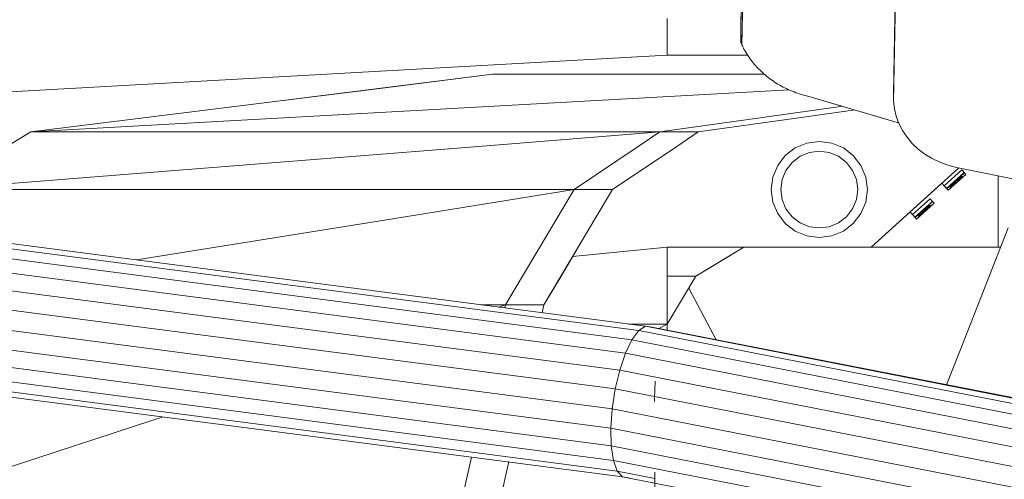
# Model space of a CAD drawing. Header units: inches. Extents: x 1931 to 3173, y 8366 to 8904.
# Tile 38 of 55: x 2893 to 2915, y 8821 to 8832. Entities that reach past the tile are written whole.
import ezdxf

# ---------------------------------------------------------------- set-up
doc = ezdxf.new("R2010")
doc.units = ezdxf.units.IN
doc.header["$MEASUREMENT"] = 0
doc.layers.add('A-DETL-GENF-1', color=30, linetype='Continuous', lineweight=9)
doc.layers.add('G-IMPT', color=8, linetype='Continuous', lineweight=9)

# ---------------------------------------------------------------- blocks, each defined once
blk = doc.blocks.new('Boat_and_Trailer_14084 - Boat - Ski Bar and Boards_dwg-1048089-FLOOR PLAN - BASEMENT')
at = {"layer": 'G-IMPT'}
for p, q in [((-88.714, -31.099), (-86.113, -11.161)), ((-88.423, -31.055), (-85.821, -11.111)), ((-88.073, -31.047), (-85.47, -11.094)), ((-87.687, -31.073), (-85.083, -11.113)), ((-89.044, -31.278), (-86.444, -11.347)), ((-88.926, -31.175), (-86.325, -11.242)), ((-87.292, -31.134), (-84.687, -11.164)), ((-86.915, -31.224), (-84.309, -11.246)), ((-86.581, -31.338), (-83.974, -11.353)), ((-86.314, -31.467), (-83.705, -11.476)), ((-86.13, -31.603), (-83.522, -11.608)), ((-86.044, -31.737), (-83.435, -11.74)), ((-90.648, -40.982), (-88.714, -31.099)), ((-90.362, -40.963), (-88.423, -31.055)), ((-90.018, -40.984), (-88.073, -31.047)), ((-89.638, -41.044), (-87.687, -31.073)), ((-89.25, -41.138), (-87.292, -31.134)), ((-88.926, -31.175), (-88.714, -31.099)), ((-88.714, -31.099), (-88.423, -31.055)), ((-88.423, -31.055), (-88.073, -31.047)), ((-88.073, -31.047), (-87.687, -31.073)), ((-87.687, -31.073), (-87.292, -31.134)), ((-87.292, -31.134), (-86.915, -31.224)), ((-90.972, -41.133), (-89.044, -31.278)), ((-89.073, -31.925), (-88.926, -31.175)), ((-89.044, -31.278), (-89.06, -31.4)), ((-89.044, -31.278), (-88.926, -31.175)), ((-88.879, -41.26), (-86.915, -31.224)), ((-86.581, -31.338), (-86.915, -31.224)), ((-86.581, -31.338), (-88.551, -41.402)), ((-86.314, -31.467), (-88.288, -41.554)), ((-86.581, -31.338), (-86.314, -31.467)), ((-86.314, -31.467), (-86.13, -31.603)), ((-86.13, -31.603), (-88.107, -41.706)), ((-86.13, -31.603), (-86.044, -31.737)), ((-86.06, -31.86), (-88.039, -41.968)), ((-86.044, -31.737), (-88.023, -41.847)), ((-87.544, -31.913), (-87.471, -31.919)), ((-87.471, -31.919), (-87.309, -31.925)), ((-86.044, -31.737), (-86.06, -31.86)), ((-90.63, -31.924), (-88.949, -31.925)), ((-87.135, -31.927), (-87.309, -31.925)), ((-80.482, -33.675), (-80.503, -33.685)), ((-80.461, -33.666), (-80.482, -33.675)), ((-80.441, -33.656), (-80.461, -33.666)), ((-80.441, -33.656), (-80.428, -33.65)), ((-78.989, -33.682), (-80.441, -33.656)), ((-80.416, -33.644), (-80.428, -33.65)), ((-80.416, -33.644), (-80.403, -33.638)), ((-80.391, -33.632), (-80.403, -33.638)), ((-80.391, -33.632), (-79.013, -33.642)), ((-80.233, -33.632), (-80.391, -33.632)), ((-80.233, -33.632), (-80.289, -33.659)), ((-74.722, -33.673), (-80.233, -33.632)), ((-80.771, -33.857), (-80.8, -33.881)), ((-80.771, -33.857), (-80.741, -33.835)), ((-80.711, -33.814), (-80.741, -33.835)), ((-80.681, -33.792), (-80.711, -33.814)), ((-80.65, -33.77), (-80.681, -33.792)), ((-80.65, -33.77), (-80.618, -33.751)), ((-80.587, -33.733), (-80.618, -33.751)), ((-80.587, -33.733), (-80.555, -33.714)), ((-80.555, -33.714), (-80.523, -33.695)), ((-80.503, -33.685), (-80.523, -33.695)), ((-80.993, -34.062), (-81.018, -34.092)), ((-80.993, -34.062), (-80.966, -34.035)), ((-80.94, -34.008), (-80.966, -34.035)), ((-80.913, -33.981), (-80.94, -34.008)), ((-80.886, -33.954), (-80.913, -33.981)), ((-80.886, -33.954), (-80.857, -33.93)), ((-80.857, -33.93), (-80.829, -33.906)), ((-80.829, -33.906), (-80.8, -33.881)), ((-81.137, -34.243), (-81.159, -34.274)), ((-81.137, -34.243), (-81.114, -34.211)), ((-81.092, -34.179), (-81.114, -34.211)), ((-81.092, -34.179), (-81.067, -34.15)), ((-81.042, -34.121), (-81.067, -34.15)), ((-81.018, -34.092), (-81.042, -34.121)), ((-81.262, -34.439), (-81.28, -34.475)), ((-81.262, -34.439), (-81.242, -34.406)), ((-81.222, -34.372), (-81.242, -34.406)), ((-81.202, -34.339), (-81.222, -34.372)), ((-81.182, -34.306), (-81.202, -34.339)), ((-81.182, -34.306), (-81.159, -34.274)), ((-81.363, -34.654), (-81.378, -34.691)), ((-81.363, -34.654), (-81.348, -34.617)), ((-81.348, -34.617), (-81.333, -34.58)), ((-81.333, -34.58), (-81.315, -34.545)), ((-81.315, -34.545), (-81.298, -34.51)), ((-81.298, -34.51), (-81.28, -34.475)), ((-81.43, -34.841), (-81.442, -34.879)), ((-81.417, -34.803), (-81.43, -34.841)), ((-81.417, -34.803), (-81.405, -34.765)), ((-81.405, -34.765), (-81.393, -34.727)), ((-81.393, -34.727), (-81.378, -34.691)), ((-81.732, -35.89), (-81.48, -35.035)), ((-81.606, -35.463), (-81.48, -35.035)), ((-81.47, -34.996), (-81.48, -35.035)), ((-81.461, -34.957), (-81.47, -34.996)), ((-81.451, -34.918), (-81.461, -34.957)), ((-81.442, -34.879), (-81.451, -34.918)), ((-81.732, -35.89), (-81.606, -35.463)), ((-81.984, -36.745), (-81.732, -35.89)), ((-81.858, -36.317), (-81.732, -35.89)), ((-81.858, -36.317), (-81.984, -36.745)), ((-82.147, -36.851), (-82.008, -36.779)), ((-82.008, -36.779), (-81.863, -36.724)), ((-81.984, -36.745), (-81.988, -36.771)), ((-81.714, -36.687), (-81.863, -36.724)), ((-81.563, -36.668), (-81.714, -36.687)), ((-81.424, -36.668), (-81.563, -36.668)), ((-81.563, -36.668), (-77.362, -36.749)), ((-81.424, -36.668), (-77.223, -36.749)), ((-82.401, -37.044), (-82.279, -36.94)), ((-82.147, -36.851), (-82.279, -36.94)), ((-82.615, -37.294), (-82.514, -37.163)), ((-82.514, -37.163), (-82.401, -37.044)), ((-82.703, -37.438), (-82.615, -37.294)), ((-82.839, -37.752), (-82.778, -37.591)), ((-82.703, -37.438), (-82.778, -37.591)), ((-82.884, -37.92), (-82.839, -37.752)), ((-83.448, -40.712), (-82.884, -37.92))]:
    blk.add_line(p, q, dxfattribs=at)
blk = doc.blocks.new('Boat_and_Trailer_14084 - Boat - For Trailer and Bars_dwg-1048088-FLOOR PLAN - BASEMENT')
at = {"layer": 'G-IMPT'}
for p, q in [((-81.163, -32.356), (-82.455, -9.26)), ((-83.841, -17.79), (-83.841, -20.969)), ((-83.554, -21.395), (-83.841, -17.79)), ((-83.554, -21.395), (-83.841, -17.79)), ((-83.841, -17.79), (-83.841, -20.969)), ((-89.579, -18.619), (-88.432, -22.127)), ((-89.579, -18.619), (-88.432, -22.127)), ((-82.694, -19.703), (-82.981, -19.224)), ((-82.694, -19.703), (-82.981, -19.224)), ((-82.694, -22.83), (-82.694, -19.703)), ((-82.694, -19.703), (-82.407, -21.998)), ((-81.857, -34.784), (-82.694, -19.703)), ((-82.694, -19.703), (-82.407, -21.998)), ((-82.694, -22.83), (-82.694, -19.703)), ((-82.694, -19.703), (-82.407, -21.998)), ((-83.841, -20.969), (-83.841, -24.148)), ((-83.841, -24.148), (-83.841, -20.969)), ((-83.554, -21.395), (-83.267, -25.001)), ((-83.554, -21.395), (-83.267, -25.001)), ((-85.243, -21.806), (-84.989, -23.383)), ((-85.243, -21.806), (-84.989, -23.383)), ((-88.432, -22.127), (-88.37, -22.316)), ((-88.432, -22.127), (-88.37, -22.316)), ((-82.407, -21.998), (-82.12, -24.293)), ((-82.407, -21.998), (-82.12, -24.293)), ((-82.407, -21.998), (-82.12, -24.293)), ((-82.694, -25.957), (-82.694, -22.83)), ((-82.694, -25.957), (-82.694, -22.83)), ((-84.989, -23.383), (-84.415, -26.944)), ((-84.989, -23.383), (-84.415, -26.944)), ((-83.841, -24.148), (-83.841, -27.327)), ((-83.841, -27.327), (-83.841, -24.148)), ((-82.12, -24.293), (-81.833, -26.588)), ((-82.12, -24.293), (-81.833, -26.588)), ((-82.12, -24.293), (-81.833, -26.588)), ((-82.12, -24.293), (-81.546, -28.884)), ((-82.981, -28.606), (-83.267, -25.001)), ((-82.981, -28.606), (-83.267, -25.001)), ((-82.694, -29.084), (-82.694, -25.957)), ((-82.694, -29.084), (-82.694, -25.957)), ((-81.833, -26.588), (-81.546, -28.884)), ((-81.833, -26.588), (-81.546, -28.884)), ((-81.833, -26.588), (-81.546, -28.884)), ((-84.415, -26.944), (-83.841, -30.506)), ((-84.415, -26.944), (-83.841, -30.506)), ((-83.841, -27.327), (-83.841, -30.506)), ((-83.841, -30.506), (-83.841, -27.327)), ((-89.579, -28.374), (-90.727, -28.118)), ((-89.579, -28.374), (-90.727, -28.118)), ((-89.579, -28.374), (-89.172, -28.465)), ((-89.172, -28.465), (-89.579, -28.374)), ((-86.137, -29.142), (-86.137, -28.656)), ((-86.137, -29.142), (-86.137, -28.656)), ((-82.694, -32.211), (-82.981, -28.606)), ((-82.694, -32.211), (-82.981, -28.606)), ((-90.727, -28.884), (-89.579, -29.139)), ((-89.579, -29.139), (-90.727, -28.884)), ((-81.546, -31.762), (-81.546, -28.884)), ((-89.579, -29.139), (-89.257, -29.211)), ((-89.257, -29.211), (-89.579, -29.139)), ((-86.198, -29.128), (-86.137, -29.142)), ((-86.198, -29.128), (-86.137, -29.142)), ((-86.182, -29.003), (-86.137, -29.142)), ((-86.182, -29.003), (-86.137, -29.142)), ((-86.137, -29.142), (-85.563, -29.483)), ((-86.137, -29.142), (-86.137, -29.333)), ((-86.137, -29.142), (-85.563, -29.483)), ((-86.137, -29.333), (-86.137, -29.142)), ((-82.694, -29.084), (-82.694, -32.211)), ((-82.694, -32.211), (-82.694, -29.084)), ((-86.137, -29.524), (-86.137, -29.333)), ((-86.137, -29.333), (-86.137, -29.524)), ((-86.137, -29.524), (-86.137, -29.715)), ((-86.137, -29.715), (-86.137, -29.524)), ((-85.563, -29.483), (-84.989, -29.824)), ((-84.989, -29.824), (-85.563, -29.483)), ((-86.137, -29.715), (-86.137, -29.907)), ((-86.137, -29.715), (-86.137, -29.907)), ((-86.137, -29.907), (-86.295, -29.871)), ((-86.137, -29.907), (-86.295, -29.871)), ((-86.137, -29.907), (-85.563, -30.248)), ((-86.137, -29.907), (-84.989, -30.589)), ((-86.137, -29.907), (-85.563, -30.248)), ((-84.989, -29.824), (-84.415, -30.165)), ((-84.415, -30.165), (-84.989, -29.824)), ((-85.563, -30.248), (-84.989, -30.589)), ((-84.989, -30.589), (-85.563, -30.248)), ((-83.841, -30.506), (-84.415, -30.165)), ((-83.841, -30.506), (-84.415, -30.165)), ((-84.989, -32.356), (-85.175, -30.478)), ((-84.989, -32.356), (-85.175, -30.478)), ((-83.841, -30.506), (-83.841, -30.697)), ((-83.841, -30.697), (-83.841, -30.506)), ((-83.841, -30.697), (-83.841, -30.506)), ((-83.841, -30.506), (-83.554, -30.932)), ((-84.989, -30.589), (-84.415, -30.93)), ((-84.415, -30.93), (-84.989, -30.589)), ((-83.841, -30.889), (-83.841, -30.697)), ((-83.841, -30.697), (-83.841, -30.889)), ((-83.841, -31.08), (-83.841, -30.697)), ((-83.841, -31.271), (-84.415, -30.93)), ((-83.841, -31.271), (-84.415, -30.93)), ((-83.841, -30.889), (-83.841, -31.08)), ((-83.841, -31.08), (-83.841, -30.889)), ((-83.267, -31.359), (-83.554, -30.932)), ((-83.841, -31.271), (-83.841, -31.08)), ((-83.841, -31.08), (-83.841, -31.271)), ((-83.841, -31.08), (-83.841, -31.271)), ((-83.841, -31.271), (-83.554, -31.697)), ((-82.981, -31.785), (-83.267, -31.359)), ((-86.519, -32.356), (-86.519, -31.588)), ((-86.519, -32.356), (-86.519, -31.588)), ((-83.267, -32.124), (-83.554, -31.697)), ((-82.694, -32.211), (-82.981, -31.785)), ((-81.546, -34.293), (-81.546, -31.762)), ((-86.608, -32.195), (-86.519, -32.356)), ((-82.981, -32.55), (-83.267, -32.124)), ((-82.407, -34.258), (-82.694, -32.211)), ((-82.694, -32.211), (-82.407, -34.258)), ((-82.694, -32.403), (-82.694, -32.211)), ((-82.694, -32.403), (-82.694, -32.211)), ((-86.641, -32.362), (-86.519, -32.356)), ((-86.519, -32.356), (-85.563, -32.93)), ((-86.519, -32.356), (-85.563, -32.356)), ((-84.989, -32.356), (-85.563, -32.356)), ((-85.563, -32.93), (-85.563, -32.356)), ((-84.989, -32.739), (-84.989, -32.356)), ((-84.989, -32.739), (-84.989, -32.356)), ((-82.694, -32.403), (-82.694, -32.594)), ((-82.694, -32.403), (-82.694, -32.594)), ((-80.437, -32.356), (-81.163, -32.356)), ((-81.163, -32.356), (-80.437, -32.356)), ((-81.163, -32.356), (-81.163, -33.961)), ((-82.694, -32.977), (-82.981, -32.55)), ((-82.694, -32.785), (-82.694, -32.594)), ((-82.694, -32.785), (-82.694, -32.594)), ((-85.802, -32.787), (-86.83, -33.331)), ((-84.989, -32.739), (-84.989, -33.121)), ((-84.989, -32.739), (-84.989, -33.121)), ((-82.694, -32.785), (-82.694, -32.977)), ((-82.694, -32.785), (-82.694, -32.977)), ((-84.989, -33.886), (-85.563, -32.93)), ((-85.132, -33.647), (-85.563, -32.93)), ((-82.694, -32.977), (-82.407, -35.023)), ((-84.989, -33.504), (-84.989, -33.121)), ((-84.989, -33.504), (-84.989, -33.121)), ((-84.989, -33.886), (-84.989, -33.504)), ((-84.989, -33.886), (-84.989, -33.504)), ((-84.989, -34.519), (-84.989, -33.886)), ((-82.407, -34.258), (-82.183, -35.851)), ((-82.183, -35.851), (-82.407, -34.258)), ((-84.32, -34.557), (-84.089, -34.461)), ((-84.089, -34.461), (-83.841, -34.429)), ((-83.841, -34.429), (-83.594, -34.461)), ((-83.594, -34.461), (-83.363, -34.557)), ((-84.989, -35.151), (-84.989, -34.519)), ((-84.32, -34.557), (-84.518, -34.709)), ((-84.224, -34.722), (-84.039, -34.646)), ((-84.039, -34.646), (-83.841, -34.62)), ((-83.841, -34.62), (-83.643, -34.646)), ((-83.643, -34.646), (-83.459, -34.722)), ((-83.165, -34.709), (-83.363, -34.557)), ((-84.518, -34.709), (-84.67, -34.907)), ((-84.382, -34.844), (-84.504, -35.002)), ((-84.224, -34.722), (-84.382, -34.844)), ((-83.459, -34.722), (-83.3, -34.844)), ((-83.3, -34.844), (-83.179, -35.002)), ((-83.165, -34.709), (-83.013, -34.907)), ((-84.67, -34.907), (-84.765, -35.137)), ((-84.58, -35.187), (-84.504, -35.002)), ((-83.179, -35.002), (-83.102, -35.187)), ((-83.013, -34.907), (-82.918, -35.137)), ((-82.256, -36.098), (-82.407, -35.023)), ((-84.989, -35.783), (-84.989, -35.151)), ((-84.765, -35.137), (-84.798, -35.385)), ((-84.58, -35.187), (-84.606, -35.385)), ((-83.102, -35.187), (-83.076, -35.385)), ((-82.918, -35.137), (-82.885, -35.385)), ((-84.798, -35.385), (-84.765, -35.632)), ((-84.58, -35.583), (-84.606, -35.385)), ((-83.102, -35.583), (-83.076, -35.385)), ((-82.885, -35.385), (-82.918, -35.632)), ((-84.765, -35.632), (-84.67, -35.863)), ((-84.504, -35.767), (-84.58, -35.583)), ((-83.179, -35.767), (-83.102, -35.583)), ((-83.013, -35.863), (-82.918, -35.632)), ((-84.989, -35.783), (-84.989, -36.416)), ((-84.382, -35.926), (-84.504, -35.767)), ((-83.179, -35.767), (-83.3, -35.926)), ((-84.67, -35.863), (-84.518, -36.061)), ((-84.382, -35.926), (-84.224, -36.047)), ((-83.3, -35.926), (-83.459, -36.047)), ((-83.165, -36.061), (-83.013, -35.863)), ((-84.518, -36.061), (-84.32, -36.213)), ((-84.32, -36.213), (-84.089, -36.309)), ((-84.224, -36.047), (-84.039, -36.124)), ((-84.039, -36.124), (-83.841, -36.15)), ((-83.643, -36.124), (-83.841, -36.15)), ((-83.459, -36.047), (-83.643, -36.124)), ((-83.363, -36.213), (-83.594, -36.309)), ((-83.165, -36.061), (-83.363, -36.213)), ((-84.989, -36.416), (-84.287, -37.189)), ((-84.989, -36.416), (-83.97, -37.539)), ((-84.989, -36.416), (-83.713, -37.822)), ((-84.989, -36.416), (-83.412, -38.153)), ((-84.989, -36.416), (-84.989, -38.945)), ((-84.089, -36.309), (-83.841, -36.341)), ((-83.841, -36.341), (-83.594, -36.309)), ((-84.287, -37.189), (-84.34, -37.238)), ((-84.287, -37.189), (-84.34, -37.238)), ((-84.287, -37.189), (-84.34, -37.238)), ((-84.287, -37.189), (-84.34, -37.238)), ((-84.428, -37.318), (-84.397, -37.29)), ((-84.112, -37.667), (-84.428, -37.318)), ((-84.397, -37.29), (-84.34, -37.238)), ((-84.34, -37.238), (-84.397, -37.29)), ((-84.397, -37.29), (-84.34, -37.238)), ((-84.34, -37.238), (-84.397, -37.29)), ((-84.34, -37.238), (-84.397, -37.29)), ((-84.397, -37.29), (-84.393, -37.286)), ((-84.397, -37.29), (-84.393, -37.286)), ((-84.397, -37.29), (-84.393, -37.286)), ((-84.393, -37.286), (-84.397, -37.29)), ((-84.397, -37.29), (-84.393, -37.286)), ((-84.393, -37.286), (-84.397, -37.29)), ((-84.397, -37.29), (-84.393, -37.286)), ((-84.393, -37.286), (-84.397, -37.29)), ((-84.397, -37.29), (-84.318, -37.377)), ((-84.393, -37.286), (-84.34, -37.238)), ((-84.34, -37.238), (-84.393, -37.286)), ((-84.076, -37.635), (-84.393, -37.286)), ((-84.372, -37.357), (-84.375, -37.357)), ((-84.375, -37.357), (-84.375, -37.359)), ((-84.375, -37.359), (-84.374, -37.364)), ((-84.374, -37.364), (-84.371, -37.37)), ((-84.368, -37.358), (-84.372, -37.357)), ((-84.371, -37.37), (-84.365, -37.378)), ((-84.362, -37.362), (-84.368, -37.358)), ((-84.365, -37.378), (-84.358, -37.387)), ((-84.355, -37.368), (-84.362, -37.362)), ((-84.361, -37.347), (-84.361, -37.344)), ((-84.361, -37.344), (-84.358, -37.344)), ((-84.36, -37.351), (-84.361, -37.347)), ((-84.357, -37.357), (-84.36, -37.351)), ((-84.358, -37.376), (-84.359, -37.377)), ((-84.359, -37.377), (-84.358, -37.38)), ((-84.358, -37.344), (-84.354, -37.346)), ((-84.356, -37.375), (-84.358, -37.376)), ((-84.358, -37.38), (-84.356, -37.385)), ((-84.358, -37.387), (-84.35, -37.398)), ((-84.351, -37.365), (-84.357, -37.357)), ((-84.353, -37.376), (-84.356, -37.375)), ((-84.356, -37.385), (-84.352, -37.39)), ((-84.346, -37.376), (-84.355, -37.368)), ((-84.354, -37.346), (-84.348, -37.35)), ((-84.349, -37.379), (-84.353, -37.376)), ((-84.352, -37.39), (-84.347, -37.397)), ((-84.344, -37.374), (-84.351, -37.365)), ((-84.35, -37.398), (-84.339, -37.41)), ((-84.344, -37.383), (-84.349, -37.379)), ((-84.348, -37.35), (-84.341, -37.356)), ((-84.347, -37.397), (-84.341, -37.404)), ((-84.337, -37.386), (-84.346, -37.376)), ((-84.344, -37.363), (-84.342, -37.362)), ((-84.344, -37.365), (-84.344, -37.363)), ((-84.344, -37.368), (-84.344, -37.365)), ((-84.341, -37.372), (-84.344, -37.368)), ((-84.336, -37.385), (-84.344, -37.374)), ((-84.338, -37.388), (-84.344, -37.383)), ((-84.342, -37.362), (-84.339, -37.363)), ((-84.341, -37.356), (-84.332, -37.364)), ((-84.338, -37.378), (-84.341, -37.372)), ((-84.341, -37.404), (-84.334, -37.413)), ((-84.023, -37.587), (-84.34, -37.238)), ((-84.339, -37.363), (-84.335, -37.366)), ((-84.333, -37.384), (-84.338, -37.378)), ((-84.338, -37.388), (-84.331, -37.395)), ((-84.337, -37.386), (-84.326, -37.397)), ((-84.336, -37.385), (-84.325, -37.397)), ((-84.335, -37.366), (-84.33, -37.37)), ((-84.333, -37.384), (-84.327, -37.392)), ((-84.332, -37.364), (-84.323, -37.373)), ((-84.331, -37.395), (-84.324, -37.403)), ((-84.33, -37.37), (-84.324, -37.376)), ((-84.327, -37.392), (-84.32, -37.4)), ((-84.326, -37.397), (-84.314, -37.41)), ((-84.325, -37.397), (-84.314, -37.41)), ((-84.324, -37.376), (-84.317, -37.382)), ((-84.324, -37.403), (-84.315, -37.412)), ((-84.323, -37.373), (-84.312, -37.385)), ((-84.32, -37.4), (-84.312, -37.409)), ((-84.318, -37.377), (-84.239, -37.464)), ((-84.317, -37.382), (-84.31, -37.39)), ((-84.312, -37.385), (-84.3, -37.397)), ((-84.31, -37.39), (-84.301, -37.399)), ((-84.301, -37.399), (-84.293, -37.408)), ((-84.3, -37.397), (-84.288, -37.41)), ((-84.339, -37.41), (-84.328, -37.423)), ((-84.334, -37.413), (-84.326, -37.421)), ((-84.328, -37.423), (-84.316, -37.435)), ((-84.326, -37.421), (-84.318, -37.43)), ((-84.311, -37.438), (-84.318, -37.43)), ((-84.316, -37.435), (-84.305, -37.447)), ((-84.315, -37.412), (-84.307, -37.421)), ((-84.314, -37.41), (-84.302, -37.423)), ((-84.314, -37.41), (-84.302, -37.423)), ((-84.312, -37.409), (-84.304, -37.417)), ((-84.311, -37.438), (-84.304, -37.445)), ((-84.307, -37.421), (-84.3, -37.429)), ((-84.305, -37.447), (-84.296, -37.456)), ((-84.304, -37.417), (-84.296, -37.425)), ((-84.298, -37.45), (-84.304, -37.445)), ((-84.302, -37.423), (-84.291, -37.434)), ((-84.302, -37.423), (-84.292, -37.435)), ((-84.3, -37.429), (-84.294, -37.436)), ((-84.293, -37.454), (-84.298, -37.45)), ((-84.296, -37.425), (-84.29, -37.432)), ((-84.287, -37.465), (-84.296, -37.456)), ((-84.294, -37.436), (-84.29, -37.443)), ((-84.286, -37.416), (-84.293, -37.408)), ((-84.289, -37.457), (-84.293, -37.454)), ((-84.292, -37.435), (-84.283, -37.446)), ((-84.291, -37.434), (-84.281, -37.444)), ((-84.29, -37.432), (-84.284, -37.437)), ((-84.29, -37.443), (-84.286, -37.448)), ((-84.286, -37.458), (-84.289, -37.457)), ((-84.288, -37.41), (-84.278, -37.423)), ((-84.279, -37.471), (-84.287, -37.465)), ((-84.286, -37.416), (-84.28, -37.423)), ((-84.286, -37.448), (-84.284, -37.452)), ((-84.284, -37.457), (-84.286, -37.458)), ((-84.284, -37.437), (-84.278, -37.441)), ((-84.284, -37.452), (-84.283, -37.456)), ((-84.283, -37.456), (-84.284, -37.457)), ((-84.283, -37.446), (-84.276, -37.455)), ((-84.281, -37.444), (-84.273, -37.452)), ((-84.276, -37.43), (-84.28, -37.423)), ((-84.273, -37.475), (-84.279, -37.471)), ((-84.278, -37.423), (-84.269, -37.433)), ((-84.278, -37.441), (-84.274, -37.444)), ((-84.272, -37.435), (-84.276, -37.43)), ((-84.276, -37.455), (-84.271, -37.463)), ((-84.274, -37.444), (-84.271, -37.445)), ((-84.273, -37.452), (-84.265, -37.458)), ((-84.269, -37.476), (-84.273, -37.475)), ((-84.27, -37.44), (-84.272, -37.435)), ((-84.271, -37.445), (-84.27, -37.445)), ((-84.271, -37.463), (-84.268, -37.469)), ((-84.269, -37.443), (-84.27, -37.44)), ((-84.27, -37.445), (-84.269, -37.443)), ((-84.262, -37.442), (-84.269, -37.433)), ((-84.267, -37.476), (-84.269, -37.476)), ((-84.268, -37.469), (-84.266, -37.474)), ((-84.266, -37.474), (-84.267, -37.476)), ((-84.253, -37.476), (-84.267, -37.489)), ((-84.267, -37.489), (-84.263, -37.486)), ((-84.265, -37.458), (-84.259, -37.462)), ((-84.257, -37.45), (-84.262, -37.442)), ((-84.259, -37.462), (-84.255, -37.464)), ((-84.257, -37.45), (-84.254, -37.456)), ((-84.242, -37.489), (-84.256, -37.502)), ((-84.242, -37.49), (-84.256, -37.502)), ((-84.256, -37.502), (-84.24, -37.518)), ((-84.255, -37.464), (-84.253, -37.463)), ((-84.252, -37.461), (-84.254, -37.456)), ((-84.253, -37.463), (-84.252, -37.461)), ((-84.242, -37.489), (-84.228, -37.477)), ((-84.228, -37.477), (-84.242, -37.49)), ((-84.226, -37.506), (-84.242, -37.489)), ((-84.242, -37.49), (-84.219, -37.515)), ((-84.226, -37.506), (-84.24, -37.518)), ((-84.229, -37.508), (-84.24, -37.518)), ((-84.239, -37.464), (-84.16, -37.552)), ((-84.215, -37.495), (-84.229, -37.508)), ((-84.229, -37.508), (-84.186, -37.578)), ((-84.228, -37.477), (-84.205, -37.502)), ((-84.215, -37.495), (-84.226, -37.506)), ((-84.205, -37.502), (-84.219, -37.515)), ((-84.219, -37.515), (-84.181, -37.579)), ((-84.172, -37.565), (-84.215, -37.495)), ((-84.167, -37.566), (-84.205, -37.502)), ((-84.172, -37.565), (-84.186, -37.578)), ((-84.186, -37.578), (-84.168, -37.598)), ((-84.156, -37.556), (-84.181, -37.579)), ((-84.167, -37.566), (-84.181, -37.579)), ((-84.181, -37.579), (-84.17, -37.569)), ((-84.165, -37.573), (-84.18, -37.586)), ((-84.18, -37.586), (-84.176, -37.582)), ((-84.154, -37.562), (-84.174, -37.581)), ((-84.154, -37.562), (-84.174, -37.581)), ((-84.16, -37.568), (-84.174, -37.581)), ((-84.172, -37.565), (-84.154, -37.585)), ((-84.156, -37.556), (-84.17, -37.569)), ((-84.155, -37.586), (-84.17, -37.569)), ((-84.154, -37.585), (-84.168, -37.598)), ((-84.155, -37.586), (-84.168, -37.598)), ((-84.167, -37.566), (-84.156, -37.556)), ((-84.167, -37.566), (-84.156, -37.556)), ((-84.081, -37.639), (-84.16, -37.552)), ((-84.141, -37.573), (-84.156, -37.556)), ((-84.141, -37.573), (-84.155, -37.586)), ((-84.154, -37.585), (-84.141, -37.573)), ((-84.081, -37.639), (-84.023, -37.587)), ((-84.081, -37.639), (-84.023, -37.587)), ((-84.023, -37.587), (-84.081, -37.639)), ((-84.023, -37.587), (-84.076, -37.635)), ((-83.97, -37.539), (-83.713, -37.822)), ((-84.081, -37.639), (-84.112, -37.667)), ((-84.081, -37.639), (-84.076, -37.635)), ((-84.081, -37.639), (-84.076, -37.635)), ((-84.076, -37.635), (-84.081, -37.639)), ((-84.076, -37.635), (-84.081, -37.639)), ((-84.076, -37.635), (-84.081, -37.639)), ((-84.081, -37.639), (-84.076, -37.635)), ((-84.081, -37.639), (-84.076, -37.635)), ((-84.076, -37.635), (-84.081, -37.639)), ((-86.806, -38.279), (-87.728, -37.918)), ((-83.823, -37.922), (-83.854, -37.95)), ((-83.854, -37.95), (-83.538, -38.299)), ((-83.766, -37.87), (-83.823, -37.922)), ((-83.766, -37.87), (-83.823, -37.922)), ((-83.819, -37.918), (-83.823, -37.922)), ((-83.823, -37.922), (-83.819, -37.918)), ((-83.823, -37.922), (-83.819, -37.918)), ((-83.819, -37.918), (-83.823, -37.922)), ((-83.819, -37.918), (-83.823, -37.922)), ((-83.823, -37.922), (-83.819, -37.918)), ((-83.819, -37.918), (-83.823, -37.922)), ((-83.819, -37.918), (-83.823, -37.922)), ((-83.823, -37.922), (-83.744, -38.009)), ((-83.766, -37.87), (-83.819, -37.918)), ((-83.766, -37.87), (-83.819, -37.918)), ((-83.766, -37.87), (-83.819, -37.918)), ((-83.819, -37.918), (-83.502, -38.267)), ((-83.801, -37.989), (-83.802, -37.992)), ((-83.802, -37.992), (-83.8, -37.996)), ((-83.799, -37.989), (-83.801, -37.989)), ((-83.794, -37.991), (-83.799, -37.989)), ((-83.788, -37.995), (-83.794, -37.991)), ((-83.788, -37.979), (-83.787, -37.976)), ((-83.786, -37.983), (-83.788, -37.979)), ((-83.787, -37.976), (-83.784, -37.976)), ((-83.783, -37.989), (-83.786, -37.983)), ((-83.784, -37.976), (-83.78, -37.978)), ((-83.777, -37.997), (-83.783, -37.989)), ((-83.78, -37.978), (-83.774, -37.982)), ((-83.774, -37.982), (-83.767, -37.988)), ((-83.767, -37.988), (-83.759, -37.996)), ((-83.713, -37.822), (-83.766, -37.87)), ((-83.713, -37.822), (-83.766, -37.87)), ((-83.713, -37.822), (-83.766, -37.87)), ((-83.713, -37.822), (-83.766, -37.87)), ((-83.766, -37.87), (-83.449, -38.219)), ((-83.8, -37.996), (-83.797, -38.002)), ((-83.797, -38.002), (-83.792, -38.01)), ((-83.792, -38.01), (-83.785, -38.019)), ((-83.781, -38.001), (-83.788, -37.995)), ((-83.784, -38.008), (-83.785, -38.01)), ((-83.785, -38.01), (-83.784, -38.013)), ((-83.785, -38.019), (-83.776, -38.03)), ((-83.782, -38.007), (-83.784, -38.008)), ((-83.784, -38.013), (-83.782, -38.017)), ((-83.779, -38.009), (-83.782, -38.007)), ((-83.782, -38.017), (-83.778, -38.023)), ((-83.773, -38.009), (-83.781, -38.001)), ((-83.775, -38.011), (-83.779, -38.009)), ((-83.778, -38.023), (-83.773, -38.029)), ((-83.77, -38.007), (-83.777, -37.997)), ((-83.776, -38.03), (-83.766, -38.042)), ((-83.77, -38.015), (-83.775, -38.011)), ((-83.763, -38.018), (-83.773, -38.009)), ((-83.773, -38.029), (-83.767, -38.037)), ((-83.771, -37.997), (-83.77, -37.995)), ((-83.77, -38), (-83.771, -37.997)), ((-83.77, -37.995), (-83.768, -37.995)), ((-83.768, -38.004), (-83.77, -38)), ((-83.762, -38.017), (-83.77, -38.007)), ((-83.764, -38.021), (-83.77, -38.015)), ((-83.768, -37.995), (-83.765, -37.996)), ((-83.764, -38.01), (-83.768, -38.004)), ((-83.767, -38.037), (-83.76, -38.045)), ((-83.766, -38.042), (-83.754, -38.055)), ((-83.765, -37.996), (-83.761, -37.998)), ((-83.759, -38.016), (-83.764, -38.01)), ((-83.764, -38.021), (-83.757, -38.027)), ((-83.763, -38.018), (-83.752, -38.03)), ((-83.762, -38.017), (-83.752, -38.029)), ((-83.761, -37.998), (-83.756, -38.002)), ((-83.76, -38.045), (-83.752, -38.054)), ((-83.759, -37.996), (-83.749, -38.005)), ((-83.759, -38.016), (-83.753, -38.024)), ((-83.757, -38.027), (-83.75, -38.035)), ((-83.756, -38.002), (-83.75, -38.008)), ((-83.754, -38.055), (-83.742, -38.068)), ((-83.753, -38.024), (-83.746, -38.032)), ((-83.752, -38.029), (-83.74, -38.042)), ((-83.752, -38.03), (-83.74, -38.042)), ((-83.752, -38.054), (-83.744, -38.063)), ((-83.75, -38.008), (-83.743, -38.014)), ((-83.75, -38.035), (-83.742, -38.044)), ((-83.749, -38.005), (-83.738, -38.017)), ((-83.746, -38.032), (-83.738, -38.041)), ((-83.744, -38.009), (-83.665, -38.097)), ((-83.737, -38.07), (-83.744, -38.063)), ((-83.743, -38.014), (-83.736, -38.022)), ((-83.742, -38.044), (-83.733, -38.053)), ((-83.742, -38.068), (-83.732, -38.079)), ((-83.74, -38.042), (-83.728, -38.055)), ((-83.74, -38.042), (-83.728, -38.056)), ((-83.738, -38.017), (-83.726, -38.03)), ((-83.738, -38.041), (-83.73, -38.05)), ((-83.737, -38.07), (-83.73, -38.077)), ((-83.736, -38.022), (-83.727, -38.031)), ((-83.733, -38.053), (-83.726, -38.061)), ((-83.732, -38.079), (-83.722, -38.089)), ((-83.73, -38.05), (-83.723, -38.057)), ((-83.724, -38.082), (-83.73, -38.077)), ((-83.728, -38.055), (-83.718, -38.066)), ((-83.728, -38.056), (-83.718, -38.068)), ((-83.727, -38.031), (-83.719, -38.04)), ((-83.726, -38.03), (-83.714, -38.043)), ((-83.726, -38.061), (-83.721, -38.069)), ((-83.719, -38.086), (-83.724, -38.082)), ((-83.723, -38.057), (-83.716, -38.064)), ((-83.713, -38.097), (-83.722, -38.089)), ((-83.721, -38.069), (-83.716, -38.075)), ((-83.712, -38.048), (-83.719, -38.04)), ((-83.715, -38.089), (-83.719, -38.086)), ((-83.718, -38.066), (-83.708, -38.076)), ((-83.718, -38.068), (-83.709, -38.078)), ((-83.716, -38.064), (-83.71, -38.07)), ((-83.716, -38.075), (-83.712, -38.08)), ((-83.712, -38.09), (-83.715, -38.089)), ((-83.714, -38.043), (-83.704, -38.055)), ((-83.705, -38.103), (-83.713, -38.097)), ((-83.712, -38.048), (-83.706, -38.056)), ((-83.712, -38.08), (-83.71, -38.085)), ((-83.71, -38.09), (-83.712, -38.09)), ((-83.71, -38.07), (-83.705, -38.074)), ((-83.71, -38.085), (-83.709, -38.088)), ((-83.709, -38.088), (-83.71, -38.09)), ((-83.709, -38.078), (-83.702, -38.087)), ((-83.708, -38.076), (-83.699, -38.084)), ((-83.702, -38.062), (-83.706, -38.056)), ((-83.705, -38.074), (-83.701, -38.076)), ((-83.7, -38.107), (-83.705, -38.103)), ((-83.704, -38.055), (-83.695, -38.066)), ((-83.698, -38.068), (-83.702, -38.062)), ((-83.702, -38.087), (-83.697, -38.095)), ((-83.701, -38.076), (-83.698, -38.077)), ((-83.695, -38.109), (-83.7, -38.107)), ((-83.699, -38.084), (-83.691, -38.09)), ((-83.696, -38.072), (-83.698, -38.068)), ((-83.698, -38.077), (-83.696, -38.077)), ((-83.697, -38.095), (-83.694, -38.101)), ((-83.695, -38.075), (-83.696, -38.072)), ((-83.696, -38.077), (-83.695, -38.075)), ((-83.688, -38.075), (-83.695, -38.066)), ((-83.693, -38.108), (-83.695, -38.109)), ((-83.694, -38.101), (-83.692, -38.106)), ((-83.692, -38.106), (-83.693, -38.108)), ((-83.693, -38.121), (-83.69, -38.118)), ((-83.691, -38.09), (-83.686, -38.094)), ((-83.683, -38.082), (-83.688, -38.075)), ((-83.686, -38.094), (-83.681, -38.096)), ((-83.683, -38.082), (-83.68, -38.089)), ((-83.668, -38.121), (-83.682, -38.134)), ((-83.668, -38.122), (-83.682, -38.134)), ((-83.682, -38.134), (-83.667, -38.151)), ((-83.681, -38.096), (-83.679, -38.096)), ((-83.678, -38.093), (-83.68, -38.089)), ((-83.679, -38.096), (-83.678, -38.093)), ((-83.668, -38.121), (-83.654, -38.109)), ((-83.654, -38.109), (-83.668, -38.122)), ((-83.653, -38.138), (-83.668, -38.121)), ((-83.668, -38.122), (-83.645, -38.147)), ((-83.653, -38.138), (-83.667, -38.151)), ((-83.655, -38.14), (-83.667, -38.151)), ((-83.665, -38.097), (-83.586, -38.184)), ((-83.641, -38.128), (-83.655, -38.14)), ((-83.655, -38.14), (-83.613, -38.21)), ((-83.654, -38.109), (-83.631, -38.135)), ((-83.641, -38.128), (-83.653, -38.138)), ((-83.631, -38.135), (-83.645, -38.147)), ((-83.645, -38.147), (-83.607, -38.211)), ((-83.599, -38.198), (-83.641, -38.128)), ((-83.593, -38.198), (-83.631, -38.135)), ((-83.586, -38.184), (-83.507, -38.271)), ((-85.706, -38.709), (-86.806, -38.279)), ((-83.599, -38.198), (-83.613, -38.21)), ((-83.613, -38.21), (-83.594, -38.23)), ((-83.593, -38.198), (-83.607, -38.211)), ((-83.607, -38.211), (-83.596, -38.201)), ((-83.599, -38.198), (-83.58, -38.218)), ((-83.582, -38.189), (-83.596, -38.201)), ((-83.581, -38.218), (-83.596, -38.201)), ((-83.58, -38.218), (-83.594, -38.23)), ((-83.581, -38.218), (-83.594, -38.23)), ((-83.593, -38.198), (-83.582, -38.189)), ((-83.567, -38.205), (-83.582, -38.189)), ((-83.567, -38.205), (-83.581, -38.218)), ((-83.58, -38.218), (-83.567, -38.205)), ((-83.507, -38.271), (-83.538, -38.299)), ((-83.449, -38.219), (-83.507, -38.271)), ((-83.449, -38.219), (-83.507, -38.271)), ((-83.502, -38.267), (-83.507, -38.271)), ((-83.507, -38.271), (-83.502, -38.267)), ((-83.507, -38.271), (-83.502, -38.267)), ((-83.502, -38.267), (-83.507, -38.271)), ((-83.502, -38.267), (-83.507, -38.271)), ((-83.507, -38.271), (-83.502, -38.267)), ((-83.502, -38.267), (-83.507, -38.271)), ((-83.502, -38.267), (-83.507, -38.271)), ((-83.449, -38.219), (-83.502, -38.267)), ((-84.606, -39.139), (-85.706, -38.709)), ((-84.989, -38.99), (-84.989, -38.945)), ((-84.415, -38.945), (-84.989, -38.945)), ((-83.841, -38.945), (-84.415, -38.945)), ((-83.572, -38.945), (-83.841, -38.945))]:
    blk.add_line(p, q, dxfattribs=at)
blk = doc.blocks.new('Boat_and_Trailer_14084 - Boat_and_Trailer_14084-1048095-FLOOR PLAN - BASEMENT')
at = {"xscale": 1.151149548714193, "yscale": 1.151149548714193, "zscale": 1.151149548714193}
for name, p in [('Boat_and_Trailer_14084 - Boat - For Trailer and Bars_dwg-1048088-FLOOR PLAN - BASEMENT', (129.541, 47.857)), ('Boat_and_Trailer_14084 - Boat - Ski Bar and Boards_dwg-1048089-FLOOR PLAN - BASEMENT', (128.943, 47.637))]:
    blk.add_blockref(name, p, dxfattribs=at)

msp = doc.modelspace()

# ---------------------------------------------------------------- block references
at = {"layer": 'A-DETL-GENF-1', "rotation": 89.99999999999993}
msp.add_blockref('Boat_and_Trailer_14084 - Boat_and_Trailer_14084-1048095-FLOOR PLAN - BASEMENT', (2918.008, 8795.091), dxfattribs=at)

doc.saveas('drawing.dxf')
